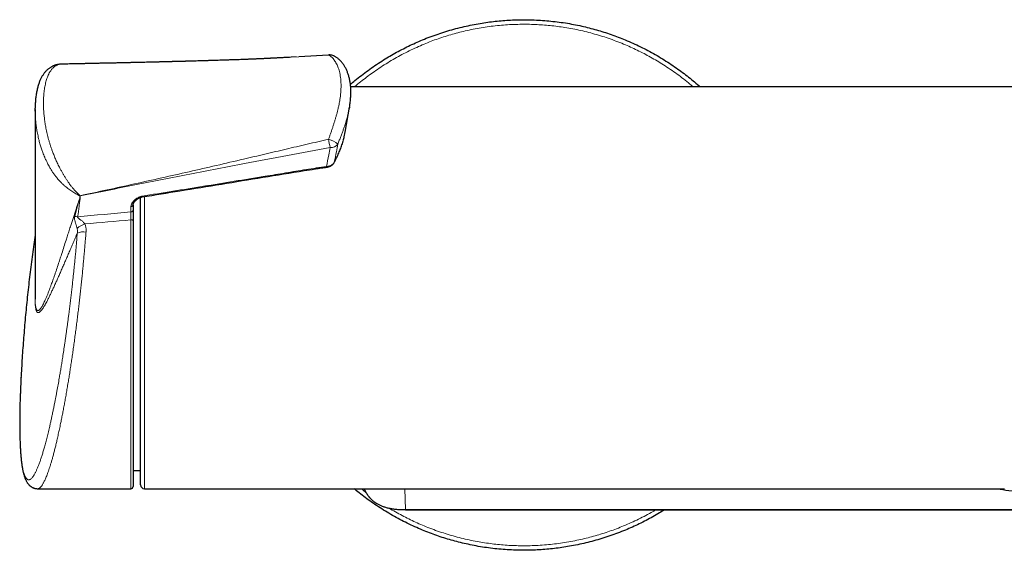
# Model space of a CAD drawing. Header units: millimetres. Extents: x 8 to 1018, y 12 to 2184.
# Tile 35 of 54: x 449 to 579, y 1199 to 1269. Entities that reach past the tile are written whole.
import ezdxf

# ---------------------------------------------------------------- set-up
doc = ezdxf.new("R2010")
doc.units = ezdxf.units.MM

msp = doc.modelspace()

# ---------------------------------------------------------------- linework, layer by layer
at = {"color": 7, "linetype": 'Continuous', "lineweight": 30}
for p, q in [((485.31, 1264.02), (485.08, 1264)), ((485.99, 1264.06), (485.31, 1264.02)), ((490.25, 1264.3), (486.34, 1264.08)), ((454.99, 1263.1), (454.99, 1263.1)), ((689.07, 1260.09), (493.17, 1260.09)), ((451.51, 1256.92), (451.51, 1257.31)), ((451.51, 1257.13), (451.51, 1232.24)), ((492.44, 1254.14), (493.01, 1257.43)), ((465.44, 1233.59), (465.44, 1245.54)), ((464.44, 1244.52), (464.44, 1244.54)), ((464.44, 1244.54), (464.44, 1243.83)), ((464.44, 1242.46), (464.44, 1207.39)), ((465.44, 1207.59), (465.44, 1233.59)), ((451.51, 1232.24), (451.51, 1232.09)), ((464.44, 1209.48), (465.44, 1209.49)), ((451.85, 1207.09), (464.14, 1207.09)), ((465.94, 1207.09), (579.47, 1207.09)), ((500.39, 1204.32), (580.85, 1204.32))]:
    msp.add_line(p, q, dxfattribs=at)
at = {"color": 8, "linetype": 'Continuous', "lineweight": 0}
for p, q in [((486.34, 1264.08), (485.31, 1264.02)), ((457.41, 1245.47), (457.41, 1245.72)), ((457.45, 1245.72), (457.45, 1245.48)), ((465.94, 1245.64), (465.94, 1233.59)), ((464.16, 1243.62), (464.16, 1244.32)), ((464.14, 1207.09), (464.14, 1242.56)), ((465.94, 1233.59), (465.94, 1207.09)), ((500.33, 1207.09), (500.39, 1204.33)), ((500.39, 1204.33), (580.85, 1204.33)), ((500.39, 1204.32), (500.39, 1204.33))]:
    msp.add_line(p, q, dxfattribs=at)
at = {"color": 7, "linetype": 'Continuous', "lineweight": 30, "flags": 128}
msp.add_lwpolyline([(490.25, 1264.3), (490.27, 1264.32), (490.29, 1264.32)], dxfattribs=at)
at = {"color": 8, "linetype": 'Continuous', "lineweight": 0, "flags": 128}
for points in [[(491.01, 1250.16), (491, 1250.13), (491, 1250.12)], [(464.14, 1242.56), (464.2, 1242.56), (464.25, 1242.56), (464.3, 1242.55), (464.35, 1242.53), (464.39, 1242.52), (464.41, 1242.5), (464.43, 1242.48), (464.44, 1242.46)], [(494.95, 1207.09), (494.99, 1206.98), (495.16, 1206.65), (495.35, 1206.34), (495.57, 1206.04), (495.82, 1205.75), (496.1, 1205.5), (496.41, 1205.26), (496.74, 1205.06), (497.09, 1204.89), (497.46, 1204.74), (497.84, 1204.62), (498.14, 1204.55), (498.46, 1204.48), (498.77, 1204.43), (499.09, 1204.39), (499.41, 1204.36), (499.9, 1204.34), (500.39, 1204.33), (500.39, 1204.33), (500.39, 1204.33)]]:
    msp.add_lwpolyline(points, dxfattribs=at)
at = {"color": 8, "linetype": 'Continuous', "lineweight": 0}
for centre, radius, start, end in [((490.42, 1263.28), 1.03, 68.3627, 99.8789), ((506.49, 1255.93), 16.47, 189.5734, 193.3981), ((489.29, 1249.87), 3.46, 50.826, 73.8702), ((490.59, 1253.2), 1.09, 263.3625, 323.6002), ((492.45, 1249.9), 2.49, 187.0646, 189.0705), ((456.48, 1247.01), 1.59, 305.8633, 307.2455), ((457.34, 1247.41), 1.69, 272.3233, 273.5691), ((457.34, 1247.16), 1.69, 272.3233, 273.5691), ((463.2, 1247.33), 5.97, 195.3789, 195.5882), ((464.18, 1244.59), 0.263, 266.1719, 346.3023), ((457.14, 1244.68), 1.71, 256.4558, 269.5852), ((464.18, 1243.88), 0.259, 265.7742, 349.5789), ((458.89, 1239.45), 2.7, 107.3519, 132.8118), ((457.9, 1239.07), 1.91, 80.1626, 115.6469)]:
    msp.add_arc(centre, radius, start, end, dxfattribs=at)
at = {"color": 7, "linetype": 'Continuous', "lineweight": 30}
for centre, radius, start, end in [((490.36, 1263.13), 1.2, 90, 93.4374), ((490.36, 1263.13), 1.2, 68.0588, 90), ((464.14, 1207.39), 0.3, 270, 0), ((465.94, 1207.59), 0.5, 180, 270)]:
    msp.add_arc(centre, radius, start, end, dxfattribs=at)
at = {"color": 8, "linetype": 'Continuous', "lineweight": 0}
for centre, major_axis, ratio, start_param, end_param in [((596.81, 1234.29), (311.72, 19.52), 0.062137, 2.006457, 2.031566), ((596.9, 1233.59), (311.72, 18.81), 0.059895, 2.00714, 2.028721)]:
    msp.add_ellipse(centre, major_axis=major_axis, ratio=ratio, start_param=start_param, end_param=end_param, dxfattribs=at)
at = {"color": 7, "linetype": 'Continuous', "lineweight": 30}
msp.add_ellipse((591.04, 1207.7), major_axis=(13.9, 0), ratio=0.09948, start_param=3.598952, end_param=4.008113, dxfattribs=at)
for points, knots in [([(493.13, 1260.43), (493.33, 1260.6), (493.81, 1261.01), (494.58, 1261.62), (495.46, 1262.28), (496.36, 1262.92), (497.26, 1263.5), (498.14, 1264.05), (499.01, 1264.55), (499.9, 1265.03), (500.8, 1265.48), (501.72, 1265.91), (502.67, 1266.32), (503.66, 1266.71), (504.7, 1267.08), (505.74, 1267.42), (506.8, 1267.73), (507.87, 1268), (508.94, 1268.24), (509.99, 1268.44), (511.01, 1268.61), (512.01, 1268.74), (513.02, 1268.84), (514.02, 1268.91), (515.03, 1268.95), (516.07, 1268.97), (517.14, 1268.95), (518.24, 1268.9), (519.33, 1268.81), (520.43, 1268.69), (521.51, 1268.54), (522.6, 1268.35), (523.64, 1268.13), (524.65, 1267.89), (525.63, 1267.63), (526.59, 1267.34), (527.55, 1267.02), (528.5, 1266.68), (529.46, 1266.29), (530.44, 1265.87), (531.44, 1265.4), (532.42, 1264.9), (533.38, 1264.37), (534.33, 1263.81), (535.26, 1263.22), (536.14, 1262.62), (536.98, 1262.01), (537.78, 1261.4), (538.56, 1260.76), (539.08, 1260.32), (539.33, 1260.09), (539.33, 1260.09)], [0, 0, 0, 0, 0.015454, 0.037248, 0.059042, 0.080836, 0.10263, 0.122608, 0.142586, 0.162564, 0.182542, 0.20252, 0.222498, 0.244292, 0.266086, 0.28788, 0.309674, 0.331468, 0.353262, 0.375056, 0.395034, 0.415012, 0.43499, 0.454968, 0.474946, 0.494924, 0.516718, 0.538512, 0.560306, 0.5821, 0.603894, 0.625688, 0.647482, 0.66746, 0.687438, 0.707416, 0.727394, 0.747372, 0.76735, 0.789144, 0.810938, 0.832732, 0.854526, 0.87632, 0.898114, 0.919908, 0.939886, 0.959864, 0.979842, 0.999819, 1, 1, 1, 1]), ([(485.08, 1264), (485.07, 1264), (485.02, 1264), (484.93, 1264), (484.81, 1263.99), (484.66, 1263.98), (484.5, 1263.97), (484.22, 1263.95), (483.84, 1263.93), (483.37, 1263.91), (483.03, 1263.89), (482.8, 1263.88), (482.66, 1263.87), (482.54, 1263.87), (482.42, 1263.86), (482.31, 1263.85), (482.23, 1263.85), (482.16, 1263.85), (482.08, 1263.84), (481.96, 1263.84), (481.81, 1263.83), (481.64, 1263.82), (481.44, 1263.81), (481.22, 1263.8), (481.01, 1263.8), (480.83, 1263.79), (480.66, 1263.78), (480.51, 1263.77), (480.38, 1263.77), (480.29, 1263.77), (480.23, 1263.76), (480.19, 1263.76), (480.14, 1263.76), (480.07, 1263.76), (479.98, 1263.75), (479.85, 1263.75), (479.68, 1263.74), (479.51, 1263.73), (479.34, 1263.73), (479.18, 1263.72), (479.02, 1263.72), (478.79, 1263.71), (478.46, 1263.69), (478.15, 1263.68), (477.93, 1263.68), (477.82, 1263.67), (477.74, 1263.67), (477.69, 1263.67), (477.65, 1263.67), (477.6, 1263.66), (477.53, 1263.66), (477.43, 1263.66), (477.3, 1263.65), (477.14, 1263.65), (476.96, 1263.64), (476.75, 1263.63), (476.52, 1263.63), (476.23, 1263.62), (475.87, 1263.61), (475.43, 1263.59), (475.07, 1263.58), (474.79, 1263.57), (474.6, 1263.57), (474.42, 1263.56), (474.25, 1263.56), (474.11, 1263.55), (474, 1263.55), (473.92, 1263.55), (473.87, 1263.55), (473.81, 1263.54), (473.75, 1263.54), (473.66, 1263.54), (473.56, 1263.54), (473.45, 1263.53), (473.33, 1263.53), (472.97, 1263.52), (472.59, 1263.51), (472.21, 1263.5), (472.07, 1263.49), (471.92, 1263.49), (471.78, 1263.49), (471.65, 1263.48), (471.54, 1263.48), (471.46, 1263.48), (471.39, 1263.48), (471.31, 1263.47), (471.22, 1263.47), (471.1, 1263.47), (470.95, 1263.46), (470.78, 1263.46), (470.61, 1263.45), (470.45, 1263.45), (470.31, 1263.45), (470.18, 1263.44), (470.06, 1263.44), (469.94, 1263.44), (469.82, 1263.43), (469.69, 1263.43), (469.54, 1263.43), (469.38, 1263.42), (469.22, 1263.42), (469.07, 1263.41), (468.92, 1263.41), (468.81, 1263.41), (468.72, 1263.41), (468.66, 1263.4), (468.6, 1263.4), (468.54, 1263.4), (468.44, 1263.4), (468.33, 1263.4), (468.18, 1263.39), (468.02, 1263.39), (467.84, 1263.38), (467.66, 1263.38), (467.31, 1263.37), (466.88, 1263.36), (466.39, 1263.35), (466.01, 1263.34), (465.72, 1263.33), (465.51, 1263.33), (465.37, 1263.33), (465.24, 1263.32), (465.12, 1263.32), (465.01, 1263.32), (464.94, 1263.32), (464.88, 1263.31), (464.83, 1263.31), (464.77, 1263.31), (464.69, 1263.31), (464.59, 1263.31), (464.45, 1263.3), (464.3, 1263.3), (464.13, 1263.3), (463.96, 1263.29), (463.79, 1263.29), (463.62, 1263.28), (463.39, 1263.28), (463.12, 1263.27), (462.79, 1263.27), (462.46, 1263.26), (462.15, 1263.25), (461.85, 1263.25), (461.56, 1263.24), (461.31, 1263.23), (461.1, 1263.23), (460.92, 1263.23), (460.77, 1263.22), (460.64, 1263.22), (460.53, 1263.22), (460.43, 1263.21), (460.32, 1263.21), (460.18, 1263.21), (460.02, 1263.21), (459.82, 1263.2), (459.48, 1263.19), (458.99, 1263.18), (458.54, 1263.17), (458.24, 1263.17), (458.11, 1263.17), (458, 1263.16), (457.92, 1263.16), (457.83, 1263.16), (457.73, 1263.16), (457.6, 1263.16), (457.44, 1263.15), (457.26, 1263.15), (457.08, 1263.14), (456.9, 1263.14), (456.63, 1263.14), (456.27, 1263.13), (455.92, 1263.12), (455.67, 1263.12), (455.51, 1263.11), (455.35, 1263.11), (455.19, 1263.11), (455.07, 1263.1), (455, 1263.1), (454.99, 1263.1)], [0, 0, 0, 0, 0.0010047, 0.0048646, 0.0086909, 0.0133696, 0.0188969, 0.0246477, 0.0413023, 0.0567507, 0.0709844, 0.0755078, 0.0798934, 0.0841403, 0.0882474, 0.091808, 0.0944377, 0.096214, 0.0989505, 0.102749, 0.1076138, 0.1135, 0.120107, 0.1273874, 0.1353455, 0.1405871, 0.1460888, 0.1515395, 0.1558517, 0.1589276, 0.1604747, 0.1617312, 0.163391, 0.1654606, 0.1679406, 0.1728427, 0.1786352, 0.1843738, 0.1899339, 0.1953146, 0.2005152, 0.2055348, 0.2188453, 0.2325499, 0.2367873, 0.2404989, 0.2432254, 0.2449648, 0.2459436, 0.2471356, 0.2496641, 0.2529949, 0.2571294, 0.2624533, 0.2687049, 0.2758327, 0.283361, 0.2911798, 0.3048585, 0.3193501, 0.3346587, 0.3408973, 0.3472629, 0.3536158, 0.3591718, 0.3638072, 0.36752, 0.3699623, 0.3717278, 0.3731436, 0.375251, 0.3781281, 0.3816999, 0.3855796, 0.3894731, 0.3933803, 0.4217381, 0.426568, 0.4314311, 0.4363272, 0.441214, 0.4455146, 0.4490455, 0.4516688, 0.4536903, 0.4561502, 0.4593598, 0.4633199, 0.4684028, 0.4742879, 0.4800239, 0.485291, 0.4900882, 0.4944149, 0.4982705, 0.5019713, 0.5057821, 0.5101883, 0.5151905, 0.5207897, 0.5259122, 0.5313876, 0.5362265, 0.5400872, 0.5429688, 0.5448703, 0.5463698, 0.5485831, 0.5516165, 0.5554706, 0.5602388, 0.5658595, 0.5720011, 0.5780871, 0.5841073, 0.607117, 0.6203261, 0.6331057, 0.6449614, 0.6497172, 0.6542845, 0.6586631, 0.6628529, 0.6665321, 0.6687868, 0.6704806, 0.671882, 0.6738431, 0.6764272, 0.6800474, 0.6844445, 0.6896192, 0.6954038, 0.7011835, 0.7069019, 0.712559, 0.7181545, 0.7293828, 0.7403537, 0.7510666, 0.7615207, 0.7717152, 0.7814917, 0.7902678, 0.7967613, 0.8025238, 0.8075547, 0.8118535, 0.8154197, 0.8186669, 0.8221956, 0.8265457, 0.8320012, 0.8385629, 0.8462316, 0.8667644, 0.886854, 0.8918992, 0.8962272, 0.8997848, 0.9025714, 0.9050219, 0.9080387, 0.9127377, 0.9183404, 0.9242212, 0.9302121, 0.9363132, 0.9425246, 0.95751, 0.9718741, 0.9773505, 0.9826728, 0.9878409, 0.9930605, 0.9991422, 1, 1, 1, 1]), ([(493.04, 1257.58), (493.05, 1257.66), (493.08, 1257.83), (493.11, 1258.1), (493.14, 1258.38), (493.17, 1258.65), (493.18, 1258.93), (493.19, 1259.2), (493.2, 1259.47), (493.19, 1259.73), (493.18, 1259.99), (493.16, 1260.24), (493.13, 1260.49), (493.09, 1260.74), (493.05, 1260.98), (493, 1261.21), (492.94, 1261.44), (492.88, 1261.66), (492.81, 1261.87), (492.73, 1262.08), (492.65, 1262.28), (492.56, 1262.48), (492.46, 1262.66), (492.36, 1262.84), (492.25, 1263.01), (492.14, 1263.17), (492.02, 1263.32), (491.9, 1263.46), (491.77, 1263.59), (491.64, 1263.72), (491.51, 1263.83), (491.37, 1263.93), (491.23, 1264.02), (491.09, 1264.11), (490.96, 1264.18), (490.86, 1264.22), (490.81, 1264.24), (490.81, 1264.24)], [0, 0, 0, 0, 0.027311, 0.059764, 0.091547, 0.123655, 0.156005, 0.18851, 0.221055, 0.252844, 0.285111, 0.31723, 0.349217, 0.381087, 0.412893, 0.44486, 0.475871, 0.507016, 0.538147, 0.569099, 0.599696, 0.629153, 0.65909, 0.688576, 0.717597, 0.746146, 0.774219, 0.801909, 0.828767, 0.854984, 0.880758, 0.905999, 0.930638, 0.954635, 0.977978, 0.996421, 1, 1, 1, 1]), ([(454.95, 1263.1), (454.91, 1263.1), (454.84, 1263.1), (454.71, 1263.08), (454.56, 1263.06), (454.4, 1263.03), (454.25, 1262.99), (454.1, 1262.95), (453.96, 1262.89), (453.81, 1262.83), (453.68, 1262.76), (453.54, 1262.68), (453.41, 1262.59), (453.28, 1262.5), (453.16, 1262.4), (453.05, 1262.29), (452.93, 1262.17), (452.82, 1262.05), (452.71, 1261.91), (452.6, 1261.77), (452.5, 1261.62), (452.41, 1261.46), (452.31, 1261.29), (452.23, 1261.11), (452.14, 1260.92), (452.06, 1260.72), (451.98, 1260.51), (451.91, 1260.28), (451.85, 1260.04), (451.78, 1259.79), (451.73, 1259.53), (451.68, 1259.27), (451.63, 1258.99), (451.59, 1258.7), (451.56, 1258.41), (451.54, 1258.1), (451.52, 1257.79), (451.51, 1257.53), (451.51, 1257.37), (451.51, 1257.31)], [0, 0, 0, 0, 0.012285, 0.028431, 0.048585, 0.068672, 0.088728, 0.108784, 0.128887, 0.149087, 0.169436, 0.189988, 0.210799, 0.231926, 0.2533, 0.274319, 0.297216, 0.320568, 0.344483, 0.369047, 0.394348, 0.420478, 0.447529, 0.475595, 0.504767, 0.535137, 0.566795, 0.59983, 0.634339, 0.670583, 0.706566, 0.743786, 0.781649, 0.820128, 0.859188, 0.898788, 0.938887, 0.979444, 1, 1, 1, 1]), ([(454.99, 1263.1), (454.99, 1263.1), (454.98, 1263.1), (454.97, 1263.1), (454.97, 1263.1)], [0, 0, 0, 0, 0.118068, 1, 1, 1, 1]), ([(493.04, 1257.57), (493.03, 1257.54), (493.02, 1257.44), (492.99, 1257.32), (492.98, 1257.24)], [0, 0, 0, 0, 0.256883, 1, 1, 1, 1]), ([(492.2, 1253.07), (492.21, 1253.1), (492.24, 1253.22), (492.28, 1253.37), (492.31, 1253.49), (492.31, 1253.52)], [0, 0, 0, 0, 0.178545, 0.784908, 1, 1, 1, 1]), ([(492.31, 1253.53), (492.34, 1253.66), (492.39, 1253.86), (492.42, 1254.07), (492.44, 1254.14)], [0, 0, 0, 0, 0.614818, 1, 1, 1, 1]), ([(491, 1250.13), (491.02, 1250.17), (491.1, 1250.32), (491.23, 1250.57), (491.39, 1250.88), (491.53, 1251.2), (491.67, 1251.52), (491.8, 1251.83), (491.91, 1252.14), (492.02, 1252.45), (492.11, 1252.72), (492.15, 1252.89), (492.17, 1252.95)], [0, 0, 0, 0, 0.050801, 0.155978, 0.270549, 0.385289, 0.496796, 0.606715, 0.71565, 0.823697, 0.930944, 1, 1, 1, 1]), ([(492.18, 1252.99), (492.18, 1252.99), (492.18, 1252.98), (492.18, 1252.98), (492.18, 1252.98)], [0, 0, 0, 0, 0.436329, 1, 1, 1, 1]), ([(465.65, 1245.59), (467.31, 1245.86), (472.62, 1246.72), (479.75, 1247.88), (485.68, 1248.83), (488.11, 1249.23), (488.88, 1249.35), (489.36, 1249.42), (489.73, 1249.47), (489.95, 1249.5), (490, 1249.5)], [0, 0, 0, 0, 0.204483, 0.654281, 0.879181, 0.935405, 0.953989, 0.973539, 0.994124, 1, 1, 1, 1]), ([(490, 1249.5), (490, 1249.5), (490.03, 1249.51), (490.11, 1249.52), (490.21, 1249.55), (490.31, 1249.58), (490.41, 1249.62), (490.51, 1249.66), (490.6, 1249.71), (490.68, 1249.77), (490.76, 1249.83), (490.83, 1249.9), (490.9, 1249.97), (490.95, 1250.05), (490.98, 1250.1), (491, 1250.13)], [0, 0, 0, 0, 0.003135, 0.08681, 0.170995, 0.255521, 0.340142, 0.424676, 0.508986, 0.591939, 0.674108, 0.757126, 0.840672, 0.924152, 1, 1, 1, 1]), ([(464.44, 1244.52), (464.44, 1244.53), (464.44, 1244.55), (464.45, 1244.6), (464.46, 1244.66), (464.47, 1244.7), (464.49, 1244.73), (464.51, 1244.77), (464.54, 1244.83), (464.59, 1244.9), (464.65, 1244.97), (464.71, 1245.05), (464.79, 1245.13), (464.87, 1245.2), (464.96, 1245.28), (465.05, 1245.34), (465.14, 1245.4), (465.23, 1245.45), (465.32, 1245.49), (465.41, 1245.53), (465.49, 1245.55), (465.57, 1245.57), (465.62, 1245.59), (465.65, 1245.59)], [0, 0, 0, 0, 0.005198, 0.062938, 0.116808, 0.149303, 0.171467, 0.193107, 0.249007, 0.305644, 0.3637, 0.423679, 0.485943, 0.55063, 0.617884, 0.676185, 0.730794, 0.782191, 0.836032, 0.886229, 0.91988, 0.957168, 1, 1, 1, 1]), ([(464.44, 1243.83), (464.44, 1243.78), (464.44, 1243.67), (464.44, 1243.48), (464.44, 1243.27), (464.44, 1243.05), (464.44, 1242.83), (464.44, 1242.63), (464.44, 1242.51), (464.44, 1242.46)], [0, 0, 0, 0, 0.146493, 0.297249, 0.443738, 0.594447, 0.741432, 0.892649, 1, 1, 1, 1]), ([(451.51, 1240.53), (451.45, 1240.13), (451.33, 1239.29), (451.15, 1238), (450.98, 1236.67), (450.81, 1235.34), (450.66, 1234.01), (450.51, 1232.68), (450.37, 1231.34), (450.24, 1230.01), (450.12, 1228.67), (450.01, 1227.34), (449.91, 1226), (449.81, 1224.66), (449.73, 1223.32), (449.66, 1222.1), (449.62, 1221.32), (449.61, 1220.98)], [0, 0, 0, 0, 0.061634, 0.129883, 0.198132, 0.266382, 0.334633, 0.402885, 0.471137, 0.539389, 0.607642, 0.675896, 0.744149, 0.812403, 0.880658, 0.948912, 1, 1, 1, 1]), ([(449.65, 1221.74), (449.64, 1221.66), (449.63, 1221.41), (449.61, 1221.01), (449.59, 1220.52), (449.57, 1220.04), (449.55, 1219.56), (449.53, 1219.21), (449.53, 1219.03), (449.53, 1218.99)], [0, 0, 0, 0, 0.085023, 0.259279, 0.433886, 0.608493, 0.78416, 0.959828, 1, 1, 1, 1]), ([(449.52, 1218.61), (449.51, 1218.56), (449.51, 1218.39), (449.5, 1218.09), (449.49, 1217.71), (449.48, 1217.34), (449.48, 1216.97), (449.47, 1216.61), (449.47, 1216.25), (449.47, 1215.9), (449.47, 1215.56), (449.47, 1215.22), (449.47, 1214.89), (449.48, 1214.56), (449.48, 1214.24), (449.49, 1213.93), (449.5, 1213.63), (449.51, 1213.33), (449.52, 1213.03), (449.53, 1212.75), (449.55, 1212.47), (449.57, 1212.19), (449.58, 1211.93), (449.6, 1211.66), (449.62, 1211.41), (449.65, 1211.16), (449.67, 1210.93), (449.7, 1210.69), (449.72, 1210.5), (449.74, 1210.39), (449.74, 1210.35)], [0, 0, 0, 0, 0.012601, 0.049257, 0.085922, 0.122613, 0.159349, 0.196151, 0.233041, 0.270108, 0.306843, 0.343769, 0.380789, 0.417798, 0.454685, 0.491404, 0.528427, 0.565489, 0.602615, 0.639829, 0.677132, 0.7147, 0.752295, 0.789947, 0.82769, 0.865561, 0.903595, 0.941837, 0.98033, 1, 1, 1, 1]), ([(449.53, 1218.98), (449.53, 1218.94), (449.52, 1218.84), (449.52, 1218.73), (449.52, 1218.67)], [0, 0, 0, 0, 0.382939, 1, 1, 1, 1]), ([(449.74, 1210.35), (449.75, 1210.32), (449.76, 1210.21), (449.79, 1210.03), (449.83, 1209.82), (449.86, 1209.61), (449.9, 1209.42), (449.95, 1209.23), (449.99, 1209.04), (450.04, 1208.85), (450.1, 1208.67), (450.17, 1208.49), (450.23, 1208.33), (450.3, 1208.18), (450.37, 1208.05), (450.44, 1207.93), (450.51, 1207.83), (450.58, 1207.73), (450.66, 1207.65), (450.73, 1207.56), (450.81, 1207.49), (450.9, 1207.42), (450.99, 1207.36), (451.08, 1207.3), (451.19, 1207.24), (451.3, 1207.19), (451.41, 1207.15), (451.52, 1207.12), (451.64, 1207.1), (451.75, 1207.09), (451.82, 1207.09), (451.85, 1207.09)], [0, 0, 0, 0, 0.022721, 0.068572, 0.114614, 0.161065, 0.208042, 0.255687, 0.304164, 0.353643, 0.40427, 0.456049, 0.508952, 0.553418, 0.593919, 0.630594, 0.663982, 0.694649, 0.723092, 0.749723, 0.774885, 0.79886, 0.821881, 0.846448, 0.870141, 0.893126, 0.915577, 0.937576, 0.959772, 0.981876, 1, 1, 1, 1]), ([(534.65, 1204.32), (534.41, 1204.18), (533.89, 1203.85), (533.06, 1203.38), (532.17, 1202.9), (531.27, 1202.45), (530.36, 1202.02), (529.41, 1201.61), (528.41, 1201.22), (527.38, 1200.85), (526.33, 1200.51), (525.27, 1200.2), (524.21, 1199.93), (523.14, 1199.69), (522.09, 1199.49), (521.06, 1199.32), (520.06, 1199.19), (519.06, 1199.09), (518.05, 1199.02), (517.05, 1198.97), (516.01, 1198.96), (514.94, 1198.98), (513.84, 1199.03), (512.74, 1199.11), (511.65, 1199.23), (510.56, 1199.39), (509.48, 1199.58), (508.43, 1199.8), (507.42, 1200.04), (506.45, 1200.3), (505.48, 1200.59), (504.53, 1200.91), (503.58, 1201.25), (502.61, 1201.64), (501.63, 1202.06), (500.64, 1202.53), (499.66, 1203.03), (498.69, 1203.56), (497.75, 1204.12), (496.82, 1204.71), (495.93, 1205.31), (495.09, 1205.92), (494.33, 1206.5), (493.84, 1206.9), (493.62, 1207.09)], [0, 0, 0, 0, 0.019075, 0.042005, 0.064934, 0.087863, 0.110793, 0.133722, 0.158735, 0.183749, 0.208763, 0.233776, 0.25879, 0.283803, 0.308817, 0.331746, 0.354676, 0.377605, 0.400534, 0.423463, 0.446393, 0.471406, 0.49642, 0.521433, 0.546447, 0.571461, 0.596474, 0.621488, 0.644417, 0.667346, 0.690276, 0.713205, 0.736134, 0.759064, 0.784077, 0.809091, 0.834104, 0.859118, 0.884132, 0.909145, 0.934159, 0.957088, 0.980017, 1, 1, 1, 1]), ([(494.95, 1207.09), (494.96, 1207.05), (495.01, 1206.95), (495.08, 1206.79), (495.18, 1206.61), (495.28, 1206.44), (495.39, 1206.27), (495.51, 1206.11), (495.63, 1205.96), (495.75, 1205.82), (495.88, 1205.69), (496.02, 1205.56), (496.16, 1205.45), (496.31, 1205.33), (496.46, 1205.23), (496.63, 1205.13), (496.8, 1205.03), (496.97, 1204.94), (497.16, 1204.86), (497.35, 1204.78), (497.54, 1204.71), (497.75, 1204.64), (497.97, 1204.58), (498.2, 1204.53), (498.44, 1204.48), (498.7, 1204.44), (498.96, 1204.4), (499.23, 1204.37), (499.52, 1204.35), (499.83, 1204.34), (500.12, 1204.33), (500.31, 1204.33), (500.39, 1204.32)], [0, 0, 0, 0, 0.0207237, 0.0504223, 0.0819514, 0.1131013, 0.1437826, 0.1739409, 0.2035431, 0.2325752, 0.26104, 0.2888453, 0.3166488, 0.345017, 0.373943, 0.403413, 0.4333962, 0.4638429, 0.494683, 0.5256459, 0.5580035, 0.5917038, 0.6265811, 0.6627528, 0.7003353, 0.7395054, 0.7805081, 0.822212, 0.8663311, 0.9135507, 0.9650182, 1, 1, 1, 1])]:
    msp.add_open_spline(points, degree=3, knots=knots, dxfattribs=at)
at = {"color": 8, "linetype": 'Continuous', "lineweight": 0}
for points, knots in [([(538.41, 1260.09), (538.26, 1260.22), (537.84, 1260.58), (537.13, 1261.15), (536.26, 1261.8), (535.38, 1262.42), (534.5, 1263), (533.63, 1263.53), (532.77, 1264.03), (531.9, 1264.5), (531.01, 1264.94), (530.11, 1265.36), (529.18, 1265.76), (528.2, 1266.15), (527.18, 1266.52), (526.15, 1266.85), (525.12, 1267.15), (524.07, 1267.42), (523.02, 1267.66), (521.98, 1267.85), (520.97, 1268.01), (519.99, 1268.14), (519.01, 1268.24), (518.02, 1268.31), (517.03, 1268.36), (516.01, 1268.37), (514.96, 1268.35), (513.88, 1268.3), (512.8, 1268.22), (511.73, 1268.1), (510.66, 1267.95), (509.59, 1267.76), (508.56, 1267.55), (507.57, 1267.31), (506.61, 1267.05), (505.66, 1266.77), (504.72, 1266.46), (503.79, 1266.12), (502.84, 1265.74), (501.88, 1265.32), (500.9, 1264.86), (499.94, 1264.37), (498.99, 1263.85), (498.06, 1263.3), (497.15, 1262.72), (496.28, 1262.13), (495.45, 1261.53), (494.67, 1260.93), (494.07, 1260.45), (493.74, 1260.16), (493.66, 1260.09)], [0, 0, 0, 0, 0.0120383, 0.0342177, 0.0563971, 0.0785765, 0.1007559, 0.1210872, 0.1414184, 0.1617497, 0.182081, 0.2024122, 0.2227435, 0.2449229, 0.2671023, 0.2892817, 0.3114611, 0.3336405, 0.3558199, 0.3779993, 0.3983305, 0.4186618, 0.438993, 0.4593243, 0.4796555, 0.4999868, 0.5221662, 0.5443456, 0.566525, 0.5887044, 0.6108838, 0.6330632, 0.6552426, 0.6755739, 0.6959051, 0.7162364, 0.7365676, 0.7568989, 0.7772301, 0.7994095, 0.8215889, 0.8437683, 0.8659477, 0.8881271, 0.9103065, 0.9324859, 0.9528172, 0.9731484, 0.9934797, 1, 1, 1, 1]), ([(490.25, 1253.19), (490.3, 1253.33), (490.4, 1253.61), (490.55, 1254.03), (490.69, 1254.45), (490.83, 1254.87), (490.96, 1255.28), (491.09, 1255.69), (491.21, 1256.1), (491.32, 1256.5), (491.42, 1256.88), (491.52, 1257.26), (491.61, 1257.67), (491.69, 1258.08), (491.76, 1258.5), (491.82, 1258.93), (491.86, 1259.37), (491.89, 1259.83), (491.9, 1260.26), (491.89, 1260.65), (491.87, 1261), (491.83, 1261.37), (491.77, 1261.75), (491.68, 1262.12), (491.59, 1262.45), (491.48, 1262.75), (491.37, 1263.02), (491.23, 1263.28), (491.09, 1263.52), (490.93, 1263.74), (490.77, 1263.93), (490.59, 1264.08), (490.42, 1264.21), (490.31, 1264.27), (490.25, 1264.3)], [0, 0, 0, 0, 0.02679, 0.053763, 0.080736, 0.108076, 0.135417, 0.163108, 0.190799, 0.218648, 0.244507, 0.270366, 0.300788, 0.331223, 0.361646, 0.394565, 0.427484, 0.465498, 0.503511, 0.534267, 0.565035, 0.59579, 0.634688, 0.673586, 0.705957, 0.738537, 0.771116, 0.804162, 0.837207, 0.87076, 0.904311, 0.93814, 0.96907, 1, 1, 1, 1]), ([(454.99, 1263.1), (454.98, 1263.1), (454.92, 1263.1), (454.83, 1263.09), (454.7, 1263.07), (454.58, 1263.04), (454.46, 1263), (454.31, 1262.93), (454.15, 1262.84), (454, 1262.73), (453.88, 1262.62), (453.77, 1262.51), (453.66, 1262.38), (453.56, 1262.24), (453.47, 1262.1), (453.38, 1261.94), (453.28, 1261.75), (453.17, 1261.51), (453.07, 1261.23), (452.97, 1260.93), (452.89, 1260.62), (452.82, 1260.3), (452.76, 1259.96), (452.71, 1259.61), (452.66, 1259.21), (452.63, 1258.74), (452.61, 1258.21), (452.61, 1257.65), (452.63, 1257.09), (452.67, 1256.5), (452.74, 1255.9), (452.82, 1255.29), (452.92, 1254.75), (453.01, 1254.29), (453.09, 1253.92), (453.19, 1253.54), (453.29, 1253.16), (453.4, 1252.77), (453.52, 1252.38), (453.66, 1251.98), (453.78, 1251.62), (453.9, 1251.3), (454.01, 1251.03), (454.13, 1250.76), (454.24, 1250.48), (454.37, 1250.21), (454.5, 1249.93), (454.64, 1249.66), (454.79, 1249.36), (454.97, 1249.03), (455.16, 1248.69), (455.35, 1248.35), (455.56, 1248.02), (455.77, 1247.69), (456.01, 1247.36), (456.26, 1247.02), (456.53, 1246.68), (456.81, 1246.37), (457.05, 1246.11), (457.27, 1245.9), (457.38, 1245.8), (457.44, 1245.75)], [0, 0, 0, 0, 0.002083, 0.012489, 0.022959, 0.033428, 0.04396, 0.054491, 0.075665, 0.088538, 0.101432, 0.114376, 0.127336, 0.140356, 0.153388, 0.166465, 0.179553, 0.20004, 0.220561, 0.241159, 0.261783, 0.282499, 0.303234, 0.324037, 0.344857, 0.374339, 0.403863, 0.433518, 0.463214, 0.493083, 0.522999, 0.553061, 0.583181, 0.600401, 0.617634, 0.634928, 0.652241, 0.669638, 0.687061, 0.704557, 0.722087, 0.73374, 0.745408, 0.757125, 0.768857, 0.780656, 0.792474, 0.804347, 0.816242, 0.831067, 0.845969, 0.86093, 0.87603, 0.891204, 0.906496, 0.924197, 0.942009, 0.959928, 0.977951, 0.988966, 1, 1, 1, 1]), ([(492.98, 1257.24), (492.97, 1257.18), (492.93, 1256.98), (492.85, 1256.62), (492.73, 1256.14), (492.6, 1255.68), (492.47, 1255.25), (492.34, 1254.86), (492.2, 1254.44), (492.03, 1254), (491.86, 1253.54), (491.67, 1253.05), (491.54, 1252.72), (491.47, 1252.55)], [0, 0, 0, 0, 0.042696, 0.143008, 0.243318, 0.364442, 0.442807, 0.52117, 0.613643, 0.706165, 0.798623, 0.899314, 1, 1, 1, 1]), ([(457.41, 1245.72), (457.32, 1245.77), (457.15, 1245.86), (456.88, 1246.01), (456.62, 1246.16), (456.35, 1246.33), (456.09, 1246.51), (455.85, 1246.68), (455.64, 1246.85), (455.4, 1247.05), (455.12, 1247.3), (454.85, 1247.57), (454.61, 1247.83), (454.39, 1248.09), (454.14, 1248.4), (453.88, 1248.76), (453.63, 1249.14), (453.43, 1249.48), (453.27, 1249.78), (453.11, 1250.09), (452.94, 1250.44), (452.78, 1250.8), (452.64, 1251.13), (452.5, 1251.5), (452.34, 1251.94), (452.21, 1252.38), (452.1, 1252.76), (452.01, 1253.09), (451.93, 1253.45), (451.85, 1253.82), (451.78, 1254.16), (451.71, 1254.58), (451.65, 1255.01), (451.6, 1255.43), (451.57, 1255.76), (451.54, 1256.1), (451.52, 1256.44), (451.51, 1256.72), (451.51, 1256.87), (451.51, 1256.92)], [0, 0, 0, 0, 0.022191, 0.044268, 0.066404, 0.088268, 0.110202, 0.132038, 0.148787, 0.16557, 0.194712, 0.224034, 0.243733, 0.263484, 0.293329, 0.323324, 0.353731, 0.384253, 0.404691, 0.425158, 0.455984, 0.486891, 0.510563, 0.534233, 0.573979, 0.61498, 0.640052, 0.665143, 0.696705, 0.728298, 0.755411, 0.782525, 0.836935, 0.864175, 0.893749, 0.923339, 0.955246, 0.98717, 1, 1, 1, 1]), ([(457.44, 1245.75), (458.64, 1246), (461.04, 1246.52), (464.64, 1247.3), (468.24, 1248.1), (471.84, 1248.91), (475.43, 1249.73), (478.76, 1250.51), (481.83, 1251.23), (484.63, 1251.88), (487.44, 1252.54), (489.31, 1252.97), (490.25, 1253.19)], [0, 0, 0, 0, 0.109606, 0.219213, 0.328855, 0.438498, 0.548195, 0.657896, 0.743414, 0.828935, 0.914466, 1, 1, 1, 1]), ([(492.18, 1252.99), (492.19, 1253.01), (492.23, 1253.17), (492.28, 1253.35), (492.31, 1253.51), (492.31, 1253.53)], [0, 0, 0, 0, 0.09329, 0.903162, 1, 1, 1, 1]), ([(490.47, 1252.11), (488.58, 1251.76), (484.81, 1251.06), (479.84, 1250.12), (475.54, 1249.3), (470.71, 1248.36), (464.68, 1247.17), (459.86, 1246.21), (457.45, 1245.72)], [0, 0, 0, 0, 0.170949, 0.341901, 0.451584, 0.561268, 0.780634, 1, 1, 1, 1]), ([(489.98, 1249.59), (490.08, 1250.1), (490.24, 1250.94), (490.4, 1251.78), (490.47, 1252.11)], [0, 0, 0, 0, 0.607151, 1, 1, 1, 1]), ([(491.01, 1250.16), (491.07, 1250.28), (491.2, 1250.51), (491.37, 1250.86), (491.53, 1251.21), (491.69, 1251.56), (491.83, 1251.92), (491.96, 1252.27), (492.08, 1252.63), (492.15, 1252.87), (492.18, 1252.99)], [0, 0, 0, 0, 0.124336, 0.248672, 0.373249, 0.497825, 0.623214, 0.748603, 0.874302, 1, 1, 1, 1]), ([(491.47, 1252.55), (491.41, 1252.22), (491.25, 1251.42), (491.1, 1250.63), (491.01, 1250.16)], [0, 0, 0, 0, 0.416846, 1, 1, 1, 1]), ([(465.63, 1245.68), (468.34, 1246.12), (472.39, 1246.77), (477.8, 1247.65), (480.96, 1248.16), (483.21, 1248.53), (484.57, 1248.75), (485.92, 1248.98), (487.27, 1249.2), (488.63, 1249.41), (489.53, 1249.53), (489.98, 1249.59)], [0, 0, 0, 0, 0.3333202, 0.4999803, 0.6666404, 0.7222022, 0.7777742, 0.8333453, 0.888906, 0.9444541, 1, 1, 1, 1]), ([(489.98, 1249.59), (490.05, 1249.6), (490.19, 1249.62), (490.39, 1249.67), (490.58, 1249.76), (490.74, 1249.86), (490.88, 1249.98), (490.96, 1250.08), (491, 1250.15), (491.01, 1250.16)], [0, 0, 0, 0, 0.156935, 0.31387, 0.471123, 0.628363, 0.784676, 0.940973, 1, 1, 1, 1]), ([(451.51, 1232.09), (451.51, 1232.08), (451.51, 1232), (451.51, 1231.85), (451.52, 1231.66), (451.53, 1231.48), (451.55, 1231.3), (451.57, 1231.14), (451.6, 1230.99), (451.63, 1230.86), (451.67, 1230.75), (451.72, 1230.67), (451.77, 1230.61), (451.82, 1230.59), (451.86, 1230.58), (451.91, 1230.58), (451.97, 1230.6), (452.04, 1230.65), (452.11, 1230.72), (452.19, 1230.81), (452.26, 1230.91), (452.34, 1231.02), (452.43, 1231.17), (452.53, 1231.36), (452.66, 1231.6), (452.78, 1231.87), (452.93, 1232.2), (453.08, 1232.55), (453.23, 1232.91), (453.36, 1233.26), (453.5, 1233.62), (453.66, 1234.06), (453.85, 1234.59), (454.04, 1235.14), (454.21, 1235.62), (454.39, 1236.15), (454.59, 1236.77), (454.82, 1237.48), (455.06, 1238.2), (455.31, 1238.99), (455.56, 1239.78), (455.79, 1240.5), (456, 1241.16), (456.25, 1241.95), (456.55, 1242.88), (456.87, 1243.85), (457.16, 1244.72), (457.33, 1245.22), (457.41, 1245.47)], [0, 0, 0, 0, 0.001411, 0.010726, 0.020041, 0.029512, 0.038984, 0.051014, 0.063046, 0.075311, 0.087577, 0.102464, 0.117413, 0.128411, 0.13941, 0.150472, 0.161534, 0.178362, 0.195225, 0.209381, 0.223552, 0.237939, 0.252338, 0.27438, 0.29645, 0.31893, 0.34143, 0.371607, 0.393536, 0.415476, 0.43782, 0.460172, 0.494728, 0.529307, 0.55018, 0.571054, 0.612827, 0.644534, 0.67625, 0.716591, 0.756946, 0.785486, 0.815035, 0.844589, 0.890847, 0.937124, 0.968559, 1, 1, 1, 1]), ([(456.73, 1243.01), (456.86, 1243.47), (457.05, 1244.14), (457.26, 1244.91), (457.36, 1245.26), (457.4, 1245.41), (457.41, 1245.46), (457.41, 1245.47)], [0, 0, 0, 0, 0.5654027, 0.8243551, 0.9344037, 0.9873867, 1, 1, 1, 1]), ([(457.45, 1245.48), (457.45, 1245.47), (457.45, 1245.41), (457.43, 1245.26), (457.39, 1244.91), (457.28, 1244.13), (457.19, 1243.44), (457.12, 1242.96)], [0, 0, 0, 0, 0.012816, 0.066227, 0.176531, 0.435391, 1, 1, 1, 1]), ([(464.16, 1244.32), (464.17, 1244.36), (464.17, 1244.44), (464.2, 1244.55), (464.26, 1244.69), (464.34, 1244.83), (464.46, 1244.98), (464.6, 1245.13), (464.77, 1245.27), (464.95, 1245.41), (465.12, 1245.51), (465.28, 1245.58), (465.4, 1245.62), (465.52, 1245.66), (465.6, 1245.67), (465.63, 1245.68)], [0, 0, 0, 0, 0.065658, 0.131628, 0.197455, 0.294065, 0.391027, 0.487776, 0.589249, 0.690966, 0.792215, 0.848718, 0.905327, 0.961716, 1, 1, 1, 1]), ([(465.63, 1245.68), (465.63, 1245.66), (465.64, 1245.63), (465.65, 1245.61), (465.65, 1245.59), (465.65, 1245.59), (465.65, 1245.6)], [0, 0, 0, 0, 0.305788, 0.611577, 0.917365, 1, 1, 1, 1]), ([(457.05, 1241.43), (457.04, 1241.48), (457.01, 1241.6), (456.96, 1241.76), (456.91, 1241.91), (456.87, 1242.05), (456.83, 1242.19), (456.79, 1242.32), (456.75, 1242.47), (456.72, 1242.62), (456.71, 1242.77), (456.71, 1242.9), (456.73, 1242.98), (456.73, 1243.01)], [0, 0, 0, 0, 0.093894, 0.190384, 0.270968, 0.353323, 0.436215, 0.52049, 0.605161, 0.71753, 0.831095, 0.91505, 1, 1, 1, 1]), ([(457.12, 1242.96), (457.12, 1242.95), (457.11, 1242.92), (457.13, 1242.88), (457.15, 1242.85), (457.19, 1242.8), (457.24, 1242.76), (457.32, 1242.69), (457.43, 1242.61), (457.56, 1242.51), (457.7, 1242.41), (457.83, 1242.29), (457.94, 1242.19), (458.02, 1242.1), (458.06, 1242.05), (458.08, 1242.02)], [0, 0, 0, 0, 0.039406, 0.078681, 0.114493, 0.151192, 0.208781, 0.266965, 0.385344, 0.502022, 0.619459, 0.7398, 0.861613, 0.930507, 1, 1, 1, 1]), ([(464.14, 1242.56), (464.14, 1242.6), (464.14, 1242.69), (464.15, 1242.85), (464.15, 1243.02), (464.15, 1243.18), (464.16, 1243.34), (464.16, 1243.49), (464.16, 1243.57), (464.16, 1243.62)], [0, 0, 0, 0, 0.107464, 0.254578, 0.405899, 0.552388, 0.703081, 0.849411, 1, 1, 1, 1]), ([(458.08, 1242.02), (458.1, 1241.96), (458.15, 1241.83), (458.2, 1241.63), (458.23, 1241.42), (458.24, 1241.19), (458.23, 1241.04), (458.23, 1240.96)], [0, 0, 0, 0, 0.188873, 0.379127, 0.57345, 0.769056, 1, 1, 1, 1]), ([(449.53, 1218.99), (449.52, 1218.87), (449.51, 1218.6), (449.5, 1218.06), (449.48, 1217.39), (449.48, 1216.72), (449.47, 1216.15), (449.47, 1215.67), (449.47, 1215.23), (449.47, 1214.82), (449.48, 1214.45), (449.49, 1214.09), (449.5, 1213.74), (449.51, 1213.39), (449.52, 1213.06), (449.54, 1212.73), (449.56, 1212.34), (449.59, 1211.89), (449.63, 1211.39), (449.68, 1210.93), (449.72, 1210.57), (449.77, 1210.28), (449.8, 1210.07), (449.84, 1209.87), (449.87, 1209.68), (449.91, 1209.5), (449.96, 1209.33), (450, 1209.18), (450.06, 1209), (450.13, 1208.81), (450.22, 1208.62), (450.31, 1208.47), (450.4, 1208.38), (450.47, 1208.33), (450.53, 1208.29), (450.59, 1208.27), (450.65, 1208.27), (450.72, 1208.27), (450.78, 1208.29), (450.85, 1208.32), (450.93, 1208.37), (451.04, 1208.46), (451.17, 1208.61), (451.3, 1208.79), (451.41, 1208.98), (451.51, 1209.16), (451.59, 1209.32), (451.67, 1209.48), (451.75, 1209.66), (451.83, 1209.86), (451.92, 1210.06), (452, 1210.28), (452.11, 1210.56), (452.23, 1210.93), (452.39, 1211.39), (452.54, 1211.89), (452.67, 1212.35), (452.78, 1212.74), (452.87, 1213.05), (452.95, 1213.37), (453.04, 1213.71), (453.13, 1214.06), (453.22, 1214.42), (453.31, 1214.8), (453.41, 1215.21), (453.51, 1215.67), (453.62, 1216.17), (453.73, 1216.68), (453.85, 1217.21), (453.96, 1217.75), (454.06, 1218.25), (454.15, 1218.71), (454.23, 1219.12), (454.31, 1219.54), (454.41, 1220.1), (454.54, 1220.81), (454.68, 1221.59), (454.8, 1222.3), (454.91, 1222.94), (455.01, 1223.59), (455.13, 1224.31), (455.25, 1225.11), (455.36, 1225.86), (455.46, 1226.48), (455.53, 1226.98), (455.6, 1227.48), (455.67, 1228), (455.74, 1228.53), (455.82, 1229.07), (455.89, 1229.62), (455.97, 1230.23), (456.05, 1230.9), (456.14, 1231.63), (456.23, 1232.36), (456.32, 1233.09), (456.4, 1233.83), (456.48, 1234.54), (456.55, 1235.2), (456.62, 1235.84), (456.68, 1236.47), (456.75, 1237.12), (456.81, 1237.79), (456.88, 1238.48), (456.94, 1239.17), (457, 1239.94), (457.05, 1240.48), (457.07, 1240.8)], [0, 0, 0, 0, 0.006121, 0.014053, 0.027961, 0.04187, 0.051201, 0.060534, 0.069865, 0.07766, 0.085455, 0.093265, 0.101076, 0.108933, 0.11679, 0.124663, 0.132536, 0.146341, 0.160146, 0.174038, 0.18793, 0.195728, 0.203527, 0.211341, 0.219155, 0.227016, 0.234876, 0.242753, 0.250629, 0.264438, 0.278248, 0.292142, 0.306037, 0.313898, 0.321758, 0.329635, 0.337511, 0.345433, 0.353356, 0.361294, 0.369232, 0.38315, 0.397068, 0.41107, 0.425073, 0.433028, 0.440982, 0.448952, 0.456922, 0.464939, 0.472956, 0.480989, 0.489022, 0.503106, 0.51719, 0.53136, 0.545531, 0.553186, 0.560842, 0.568511, 0.576181, 0.584159, 0.592138, 0.600131, 0.608125, 0.617955, 0.627786, 0.637616, 0.647511, 0.657408, 0.667303, 0.674439, 0.681574, 0.688721, 0.695867, 0.709788, 0.72373, 0.733716, 0.743703, 0.75372, 0.763738, 0.776711, 0.789701, 0.796971, 0.804241, 0.811522, 0.818804, 0.826588, 0.834371, 0.842169, 0.849967, 0.860223, 0.870482, 0.880739, 0.891072, 0.901408, 0.911742, 0.920596, 0.929451, 0.938328, 0.947205, 0.956997, 0.966789, 0.976612, 0.986434, 1, 1, 1, 1]), ([(457.07, 1240.8), (456.98, 1240.58), (456.8, 1240.16), (456.53, 1239.54), (456.27, 1238.93), (456.01, 1238.32), (455.76, 1237.74), (455.51, 1237.16), (455.26, 1236.59), (455.02, 1236.03), (454.78, 1235.48), (454.54, 1234.93), (454.3, 1234.4), (454.07, 1233.9), (453.84, 1233.41), (453.62, 1232.94), (453.41, 1232.49), (453.22, 1232.1), (453.04, 1231.76), (452.89, 1231.48), (452.74, 1231.23), (452.61, 1231.01), (452.49, 1230.83), (452.38, 1230.68), (452.27, 1230.55), (452.17, 1230.45), (452.08, 1230.38), (452, 1230.33), (451.92, 1230.31), (451.84, 1230.33), (451.78, 1230.37), (451.74, 1230.42), (451.7, 1230.48), (451.67, 1230.55), (451.64, 1230.63), (451.61, 1230.74), (451.58, 1230.86), (451.56, 1231), (451.54, 1231.15), (451.52, 1231.32), (451.51, 1231.51), (451.5, 1231.71), (451.5, 1231.91), (451.5, 1232.1), (451.5, 1232.27), (451.5, 1232.46), (451.5, 1232.63), (451.51, 1232.74), (451.51, 1232.78)], [0, 0, 0, 0, 0.032697, 0.065414, 0.098139, 0.130901, 0.163672, 0.196481, 0.2293, 0.262141, 0.296376, 0.33065, 0.364937, 0.399302, 0.433686, 0.468153, 0.502645, 0.537193, 0.565394, 0.591986, 0.6186, 0.642397, 0.666217, 0.688047, 0.709903, 0.730573, 0.751275, 0.770497, 0.789758, 0.809131, 0.828565, 0.83967, 0.850792, 0.862076, 0.87336, 0.884747, 0.896133, 0.907734, 0.919374, 0.930217, 0.94106, 0.952068, 0.963075, 0.970985, 0.978895, 0.986875, 0.994855, 1, 1, 1, 1]), ([(458.23, 1240.96), (458.21, 1240.76), (458.18, 1240.38), (458.13, 1239.75), (458.07, 1239.07), (458.01, 1238.33), (457.94, 1237.58), (457.87, 1236.81), (457.8, 1236.04), (457.72, 1235.26), (457.64, 1234.47), (457.56, 1233.67), (457.47, 1232.86), (457.38, 1232.06), (457.29, 1231.25), (457.19, 1230.45), (457.09, 1229.64), (456.99, 1228.82), (456.88, 1227.99), (456.77, 1227.16), (456.66, 1226.35), (456.55, 1225.55), (456.44, 1224.78), (456.33, 1224.02), (456.21, 1223.27), (456.1, 1222.54), (455.98, 1221.81), (455.86, 1221.08), (455.74, 1220.35), (455.62, 1219.63), (455.49, 1218.91), (455.37, 1218.22), (455.24, 1217.55), (455.12, 1216.9), (454.99, 1216.28), (454.86, 1215.63), (454.72, 1214.96), (454.57, 1214.27), (454.43, 1213.63), (454.29, 1213.03), (454.15, 1212.47), (454.01, 1211.93), (453.88, 1211.43), (453.75, 1210.96), (453.62, 1210.52), (453.5, 1210.11), (453.38, 1209.74), (453.26, 1209.4), (453.15, 1209.08), (453.04, 1208.79), (452.93, 1208.53), (452.83, 1208.29), (452.72, 1208.07), (452.63, 1207.88), (452.54, 1207.73), (452.46, 1207.6), (452.38, 1207.48), (452.29, 1207.37), (452.2, 1207.27), (452.11, 1207.19), (452.01, 1207.13), (451.92, 1207.09), (451.87, 1207.09), (451.85, 1207.1)], [0, 0, 0, 0, 0.0120954, 0.0241909, 0.0394456, 0.0547035, 0.0699583, 0.0858188, 0.1016863, 0.1175538, 0.1334143, 0.1497825, 0.1661545, 0.1825227, 0.1989462, 0.2153735, 0.2317971, 0.2489975, 0.2662109, 0.2834286, 0.3006421, 0.3178426, 0.3342577, 0.3506765, 0.3670916, 0.3835594, 0.400031, 0.4164989, 0.4337438, 0.4510016, 0.4682637, 0.4855215, 0.5027665, 0.5193041, 0.5358456, 0.5523833, 0.5725261, 0.5926757, 0.6128186, 0.6312904, 0.6497727, 0.668255, 0.6867268, 0.7045471, 0.7223721, 0.7401924, 0.7565468, 0.7729085, 0.7892701, 0.8056245, 0.8213967, 0.8371757, 0.8529546, 0.8687268, 0.8816206, 0.8945143, 0.9074081, 0.9203019, 0.9367099, 0.9531217, 0.9695297, 0.9892973, 1, 1, 1, 1]), ([(457.07, 1240.8), (457.08, 1240.85), (457.09, 1240.94), (457.1, 1241.07), (457.09, 1241.19), (457.08, 1241.31), (457.06, 1241.39), (457.05, 1241.43)], [0, 0, 0, 0, 0.241926, 0.428168, 0.615471, 0.806831, 1, 1, 1, 1]), ([(494.57, 1207.09), (494.69, 1206.99), (494.89, 1206.82), (495.1, 1206.67), (495.18, 1206.61)], [0, 0, 0, 0, 0.6363311, 1, 1, 1, 1]), ([(498.25, 1204.52), (498.31, 1204.48), (498.66, 1204.27), (499.31, 1203.9), (500.18, 1203.43), (501.06, 1202.99), (501.96, 1202.57), (502.9, 1202.16), (503.88, 1201.78), (504.89, 1201.41), (505.92, 1201.08), (506.96, 1200.78), (508.01, 1200.51), (509.06, 1200.27), (510.09, 1200.07), (511.1, 1199.91), (512.08, 1199.79), (513.07, 1199.69), (514.06, 1199.61), (515.05, 1199.57), (516.07, 1199.56), (517.12, 1199.57), (518.2, 1199.62), (519.28, 1199.71), (520.35, 1199.83), (521.42, 1199.98), (522.48, 1200.17), (523.51, 1200.38), (524.51, 1200.62), (525.46, 1200.87), (526.41, 1201.16), (527.35, 1201.47), (528.28, 1201.81), (529.23, 1202.19), (530.2, 1202.61), (531.18, 1203.07), (532.14, 1203.56), (532.91, 1203.98), (533.36, 1204.24), (533.49, 1204.32)], [0, 0, 0, 0, 0.006375, 0.033145, 0.059916, 0.086686, 0.113456, 0.140226, 0.16943, 0.198633, 0.227837, 0.25704, 0.286244, 0.315447, 0.344651, 0.371421, 0.398191, 0.424961, 0.451731, 0.478501, 0.505272, 0.534475, 0.563679, 0.592882, 0.622086, 0.651289, 0.680493, 0.709697, 0.736467, 0.763237, 0.790007, 0.816777, 0.843547, 0.870317, 0.899521, 0.928724, 0.957928, 0.987132, 1, 1, 1, 1])]:
    msp.add_open_spline(points, degree=3, knots=knots, dxfattribs=at)

doc.saveas('drawing.dxf')
